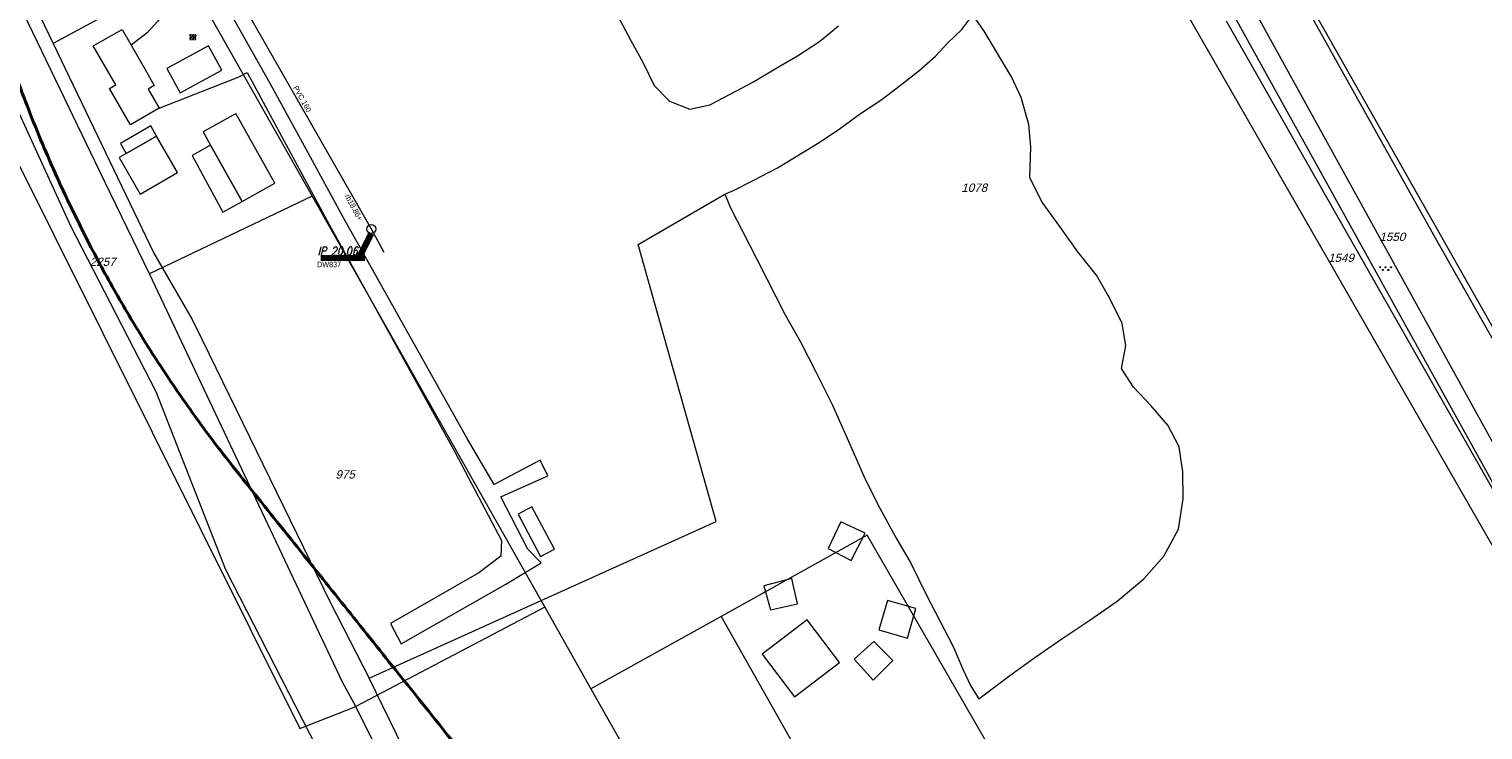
# Model space of a CAD drawing. Header units: metres. Extents: x 172462 to 175458, y 452773 to 455615.
# Tile 5 of 45: x 172874 to 173136, y 453996 to 454122. Entities that reach past the tile are written whole.
import ezdxf
from ezdxf.enums import TextEntityAlignment as Align

# ---------------------------------------------------------------- set-up
doc = ezdxf.new("R2010")
doc.units = ezdxf.units.M
doc.header["$MEASUREMENT"] = 0
doc.linetypes.add('DGN Style 2', pattern=[107.046567, 64.22794, -42.818627])
doc.linetypes.add('DGN Style 3', pattern=[149.865194, 107.046567, -42.818627])
for name, color, linetype, lineweight in [('BGT Ondergrond', 7, 'Continuous', 0), ('DKK ondergrond', 7, 'Continuous', 0), ('DWA BOB (revisie)', 11, 'Continuous', 0), ('DWA hoofdleiding (stramien) (revisie)', 11, 'DGN Style 3', 0), ('DWA IP-putnummer (revisie)', 11, 'Continuous', 0), ('DWA materiaal-diameter (revisie)', 11, 'Continuous', 0), ('DWA put (revisie)', 11, 'Continuous', 0), ('dwa putnummers invoeren', 7, 'Continuous', 0), ('DWA uitlegger (revisie)', 11, 'DGN Style 2', 0), ('Meldgebied', 5, 'Continuous', 40)]:
    doc.layers.add(name, color=color, linetype=linetype, lineweight=lineweight)
doc.styles.add('Style-Arial', font='arial.ttf')
doc.styles.add('Style-arial I 0.26180', font='arial.shx', dxfattribs={"oblique": 15})
doc.styles.add('Style-ITALICS', font='ITALICS.shx')
doc.styles.add('Style-WORKING', font='WORKING.shx')
doc.dimstyles.new('CT 1 10', dxfattribs={"dimtxt": 0.02, "dimasz": 0.02, "dimexe": 0.01, "dimexo": 0.0625, "dimgap": 0.01, "dimtad": 1, "dimzin": 3, "dimdsep": 46, "dimtxsty": 'Style-Arial', "dimcen": 0.09, "dimclrd": 1, "dimclre": 1, "dimazin": 3, "dimtfac": 1, "dimtmove": 1, "dimatfit": 1, "dimfxl": 0.01, "dimfxlon": 1, "dimfrac": 2, "dimtolj": 1, "dimtzin": 3, "dimlwd": 13, "dimlwe": 13, "dimarcsym": 0})

# ---------------------------------------------------------------- blocks, each defined once
blk = doc.blocks.new('TerminatorOpen_0.5')
at = {"color": 0, "linetype": 'ByBlock', "lineweight": -2}
for q in [(-1, 0.25), (-1, 0), (-1, -0.25)]:
    blk.add_line((0, 0), q, dxfattribs=at)
blk = doc.blocks.new('21_____2')
at = {"layer": 'DWA put (revisie)'}
blk.add_circle((0, 0), 1, dxfattribs=at)
blk = doc.blocks.new('*U10')
at = {"layer": 'BGT Ondergrond', "color": 7, "linetype": 'Continuous', "lineweight": 0}
for p, q in [((0.025, 0.059), (-0.062, 0.016)), ((-0.044, 0.025), (-0.05, 0.038)), ((0.038, 0.034), (-0.05, -0.009)), ((0.05, 0.009), (-0.037, -0.034)), ((-0.019, -0.025), (-0.031, 0)), ((-0.006, 0.013), (-0.019, 0.038)), ((0.006, 0.05), (0, 0.062)), ((0.031, 0), (0.019, 0.025)), ((0.062, -0.016), (-0.025, -0.059)), ((-0.006, -0.05), (0, -0.062)), ((0.019, -0.037), (0.006, -0.012)), ((0.044, -0.025), (0.05, -0.037))]:
    blk.add_line(p, q, dxfattribs=at)
blk = doc.blocks.new('BGT-272B')
at = {"layer": 'BGT Ondergrond', "color": 7, "linetype": 'Continuous', "lineweight": 0, "xscale": 0.7267220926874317, "yscale": 0.7267220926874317, "zscale": 0.7267220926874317, "rotation": 243.434948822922}
blk.add_blockref('*U10', (0, 0), dxfattribs=at)
blk = doc.blocks.new('*U16')
at = {"layer": 'BGT Ondergrond', "color": 7, "linetype": 'Continuous', "lineweight": 0}
for centre in [(-0.3, 0.35), (0, 0.25), (-0.1, -0.05), (0.1, -0.45), (0.2, -0.15)]:
    blk.add_circle(centre, 0.0447, dxfattribs=at)
blk = doc.blocks.new('BGT-271C_1')
at = {"layer": 'BGT Ondergrond', "color": 7, "linetype": 'Continuous', "lineweight": 0, "xscale": 0.07267220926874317, "yscale": 0.07267220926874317, "zscale": 0.07267220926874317, "rotation": 243.434948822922}
blk.add_blockref('*U16', (0, 0), dxfattribs=at)

msp = doc.modelspace()

# ---------------------------------------------------------------- linework, layer by layer
at = {"layer": 'BGT Ondergrond', "color": 7, "linetype": 'Continuous', "lineweight": 0, "flags": 128}
for points in [[(173220.34, 453901.24), (173220.05, 453901.65), (173219.83, 453902.1), (173214.93, 453910.35), (173196.69, 453942.06), (173172.57, 453984.16), (173060.02, 454188.25)], [(172846.9, 454173.64), (172864.12, 454144.75), (172872.85, 454130.74), (172878.28, 454119.46)], [(172978.77, 453868.15), (172974, 453886.52), (172961.22, 453911.01), (172944.11, 453952.33), (172925.75, 453992.66), (172909.37, 454024.7), (172896.85, 454056.75), (172881.46, 454086.55), (172863.54, 454125.71), (172846.87, 454156.76), (172841.04, 454153.77)], [(173089.29, 454152.28), (173127.73, 454083.52), (173145.74, 454051.75), (173174.31, 454000), (173187.16, 453976.96), (173202.37, 453950.01), (173217.53, 453923.02), (173229.58, 453901.63)], [(173080.06, 454144.17), (173176.08, 453970.73), (173210.28, 453911.9), (173218.95, 453896.87), (173219.18, 453896.46), (173219.2, 453896.01)], [(172899.36, 454136.92), (172899.82, 454135.24), (172898.6, 454132.25), (172888.7, 454125.1), (172878.28, 454119.46)], [(172900.29, 454136.91), (172900.94, 454133.74), (172901.21, 454131.31), (172900.64, 454128.8), (172899.33, 454126.28), (172897.09, 454123.4), (172895.21, 454121.35), (172892.33, 454119.15)], [(172897.37, 454107.79), (172911.61, 454113.38), (172913.2, 454114.21), (172927.62, 454087.52), (172950.66, 454045.83), (172959.03, 454029.94), (172958.88, 454027.15), (172954.95, 454024.16), (172939.06, 454015.02), (172940.94, 454011.35), (172959.82, 454022.11), (172966.14, 454025.95), (172963.76, 454028.41), (172958.92, 454037.81), (172967.34, 454041.59), (172966.01, 454044.41), (172957.68, 454040.04), (172952.85, 454048.35), (172930.57, 454088.05), (172923.9, 454100.28), (172917.36, 454112.28), (172906.21, 454132.13)], [(172977.87, 454128.41), (172982.33, 454120), (172984.56, 454115.98), (172986.5, 454111.88), (172989.29, 454109.07), (172992.93, 454107.66), (172996.57, 454108.4), (173000.21, 454110.35), (173004.32, 454112.48), (173008.62, 454115.08), (173012.35, 454117.21), (173016.28, 454119.82), (173019.74, 454122.61)], [(172999.23, 454092.35), (173000.82, 454093), (173004.37, 454094.76), (173008.76, 454097.08), (173016.23, 454101.63), (173020.06, 454104.23), (173023.71, 454106.83), (173027.35, 454109.25), (173030.9, 454111.94), (173034.17, 454114.54), (173037.16, 454117.15), (173039.41, 454119.57), (173041.93, 454121.99), (173043.9, 454124.59)], [(173070.8, 454069.03), (173068.58, 454073.51), (173066.16, 454077.71), (173062.81, 454081.92), (173059.56, 454086.5), (173056.4, 454090.89), (173054.17, 454095.28), (173054.38, 454100.87), (173054.01, 454104.89), (173052.63, 454109.74), (173050.86, 454113.47), (173045.94, 454121.7), (173043.9, 454124.59)], [(172878.28, 454119.46), (172896.41, 454081.7), (172903.29, 454069.75), (172905.09, 454066.07), (172928.24, 454018.76), (172935.17, 454005.14)], [(172898.75, 454114.93), (172901.13, 454110.58), (172908.64, 454114.68), (172906.26, 454119.03), (172898.75, 454114.93)], [(172896.91, 454102.79), (172895.86, 454104.62), (172890.38, 454101.47)], [(172890.38, 454101.47), (172891.43, 454099.65)], [(172891.43, 454099.65), (172891.43, 454099.65), (172896.91, 454102.79)], [(172906.64, 454101.17), (172903.29, 454099.31)], [(172903.29, 454099.31), (172908.81, 454089.06), (172912.31, 454091)], [(172912.31, 454091), (172906.64, 454101.17), (172906.64, 454101.17)], [(172935.17, 454005.14), (172997.66, 454033.39), (172983.62, 454083.28), (172999.23, 454092.35)], [(172999.23, 454092.35), (173000.34, 454089.73), (173002.48, 454085.53), (173005.08, 454080.49), (173010.09, 454070.59), (173012.96, 454065.64), (173015.66, 454060.31), (173018.62, 454054.34), (173021.31, 454048.36), (173024.28, 454041.54), (173026.78, 454036.41), (173030.03, 454030.52), (173032.82, 454025.76), (173035.51, 454020.25), (173040.43, 454010.72), (173042.1, 454006.8), (173043.58, 454003.72), (173044.97, 454001.47), (173046.94, 454002.87), (173050.58, 454005.66), (173055.07, 454008.91), (173059.93, 454012.25), (173064.97, 454015.6), (173069.92, 454019.04), (173074.69, 454023.03), (173078.34, 454027.13), (173080.96, 454031.97), (173081.82, 454037.47), (173081.74, 454042.32), (173081.1, 454046.8), (173079.05, 454050.72), (173075.99, 454054.27), (173072.82, 454057.55), (173070.69, 454060.91), (173071.44, 454065.01), (173070.8, 454069.03)], [(172962, 454034.67), (172966.07, 454027.05), (172968.58, 454028.39), (172964.51, 454036.01), (172962, 454034.67)], [(173004.6, 453829.14), (172982.08, 453909.15), (172935.17, 454005.14)]]:
    msp.add_lwpolyline(points, dxfattribs=at)
at = {"layer": 'BGT Ondergrond', "color": 7, "linetype": 'Continuous', "lineweight": 13, "flags": 128}
for points in [[(172897.37, 454107.79), (172892.18, 454104.8), (172888.41, 454111.35), (172889.54, 454112), (172885.51, 454119.02), (172890.69, 454122), (172892.33, 454119.15)], [(172892.33, 454119.15), (172894.85, 454114.76)], [(172894.85, 454114.76), (172896.5, 454111.9), (172895.38, 454111.26), (172897.37, 454107.79)], [(172911.2, 454106.85), (172911.12, 454106.8), (172910.69, 454106.56), (172906.94, 454104.47), (172905.31, 454103.56), (172906.64, 454101.17)], [(172912.31, 454091), (172918.2, 454094.28), (172911.2, 454106.85)], [(172891.43, 454099.65), (172890.14, 454098.91), (172893.93, 454092.32), (172900.69, 454096.21), (172896.91, 454102.79)], [(172896.91, 454102.79), (172891.86, 454099.89), (172891.43, 454099.65)], [(172906.64, 454101.17), (172912.31, 454091)], [(173020.14, 454033.34), (173017.83, 454028.5)], [(173017.83, 454028.5), (173022.01, 454026.37), (173024.51, 454031.26), (173020.14, 454033.34)], [(173007.46, 454017.45), (173012.33, 454018.56), (173011.29, 454023.14), (173006.29, 454021.78)], [(173006.29, 454021.78), (173007.46, 454017.45)], [(173027.01, 454013.87), (173032.14, 454012.36), (173033.67, 454017.72), (173028.57, 454019.18), (173027.01, 454013.87)], [(173011.81, 454001.83), (173019.91, 454008), (173014.09, 454015.65), (173005.98, 454009.48)], [(173025.96, 454004.8), (173029.51, 454008.35), (173026.07, 454011.79), (173022.53, 454008.56)], [(173005.98, 454009.48), (173011.81, 454001.83)], [(173022.53, 454008.56), (173025.96, 454004.8)]]:
    msp.add_lwpolyline(points, dxfattribs=at)
at = {"layer": 'DKK ondergrond', "color": 6, "linetype": 'Continuous', "lineweight": 0, "flags": 128}
for points in [[(173017.97, 454279.55), (173148.93, 454048.24)], [(172999.96, 454268.42), (173217.97, 453888.98)], [(172871.49, 454186.27), (172924.9, 454091.97)], [(172879.52, 454111.26), (172857.39, 454157.1), (172853.58, 454162.5)], [(172842.78, 454156.39), (172922.68, 453996.1)], [(173089.53, 454123.56), (173113.16, 454082.06)], [(172886.63, 454096.55), (172879.52, 454111.26)], [(172895.62, 454077.95), (172886.63, 454096.55)], [(172924.9, 454091.97), (172895.62, 454077.95)], [(172924.9, 454091.97), (172966.83, 454017.93)], [(173113.16, 454082.06), (173141.72, 454031.86)], [(172930.41, 454004.42), (172895.62, 454077.95)], [(173134.13, 453841.45), (173024.87, 454030.94), (172998.58, 454016.3)], [(172966.83, 454017.93), (172932.77, 454000.07)], [(172966.83, 454017.93), (172975.14, 454003.25)], [(172998.58, 454016.3), (172975.14, 454003.25)], [(172998.58, 454016.3), (173106.27, 453825.66)], [(172932.77, 454000.07), (172930.41, 454004.42)], [(172975.14, 454003.25), (173005.45, 453949.72)], [(172922.68, 453996.1), (172932.77, 454000.07)], [(172954.86, 453954.85), (172944.95, 453975.51), (172932.77, 454000.07)]]:
    msp.add_lwpolyline(points, dxfattribs=at)
at = {"layer": 'DWA hoofdleiding (stramien) (revisie)', "linetype": 'Continuous'}
msp.add_line((172911.59, 454128.04), (172935.57, 454086.06), dxfattribs=at)
at = {"layer": 'DWA uitlegger (revisie)', "linetype": 'Continuous'}
msp.add_line((172935.57, 454086.06), (172937.81, 454081.87), dxfattribs=at)
at = {"layer": 'Meldgebied'}
msp.add_rational_spline([(173886.48, 454940.1), (173810.66, 454919.59), (173735.88, 454895.58), (173559.06, 454831.42), (173382.23, 454767.25), (173335.51, 454752.28), (173297.91, 454720.75), (173118.26, 454570.12), (172938.61, 454419.49), (172892.93, 454381.19), (172869.45, 454326.4), (172868.91, 454325.14), (172868.37, 454323.89), (172831.65, 454238.2), (172859.99, 454149.4), (172864.32, 454135.82), (172868.66, 454122.25), (172882.72, 454078.19), (172911.6, 454042.08), (172988.36, 453946.14), (173065.12, 453850.19), (173127.84, 453771.79), (173227.37, 453758.55), (173396.88, 453662.15), (173566.39, 453565.75), (173645.01, 453555.29), (173715.29, 453592.07), (174010.54, 453746.62), (174305.79, 453901.16), (174311.32, 453912.56), (174316.86, 453923.96), (174363.66, 454020.32), (174326.18, 454120.66), (174295.84, 454201.89), (174265.51, 454283.12), (174258.12, 454302.89), (174254.16, 454323.62), (174225.24, 454474.75), (174196.33, 454625.88), (174183.22, 454694.4), (174207.49, 454759.81), (174234.51, 454832.64), (174261.53, 454905.48), (174241.08, 454927.44), (174220.63, 454949.4), (174119.41, 455040.82), (173987.76, 455005.2), (173937.12, 454972.65), (173886.48, 454940.1)], [1, 0.99973656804, 1, 1, 1, 0.981280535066, 1, 1, 1, 0.972729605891, 1, 1, 1, 0.936980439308, 1, 1, 1, 0.983319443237, 1, 1, 1, 0.92795740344, 1, 1, 1, 0.953173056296, 1, 1, 1, 1, 1, 0.919180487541, 1, 1, 1, 0.996456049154, 1, 1, 1, 0.963201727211, 1, 1, 1, 1, 1, 0.877857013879, 1, 1, 1], degree=2, knots=[0, 0, 0, 0.045455, 0.045455, 0.090909, 0.090909, 0.136364, 0.136364, 0.181818, 0.181818, 0.227273, 0.227273, 0.272727, 0.272727, 0.318182, 0.318182, 0.363636, 0.363636, 0.409091, 0.409091, 0.454545, 0.454545, 0.5, 0.5, 0.545455, 0.545455, 0.590909, 0.590909, 0.613636, 0.613636, 0.636364, 0.636364, 0.681818, 0.681818, 0.727273, 0.727273, 0.772727, 0.772727, 0.818182, 0.818182, 0.863636, 0.863636, 0.886364, 0.886364, 0.909091, 0.909091, 0.954545, 0.954545, 1, 1, 1], dxfattribs=at)

# ---------------------------------------------------------------- block references
at = {"layer": 'BGT Ondergrond', "color": 7, "linetype": 'Continuous', "lineweight": 0}
for name, p, xscale, yscale, zscale in [('BGT-272B', (172903.46, 454120.61), 15, 15, 15), ('BGT-271C_1', (173118.25, 454078.92), 30, 30, 30)]:
    msp.add_blockref(name, p, dxfattribs=dict(at, xscale=xscale, yscale=yscale, zscale=zscale))
at = {"layer": 'DWA put (revisie)', "xscale": 0.7999981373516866, "yscale": 0.7999981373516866, "zscale": 0.7999981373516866}
msp.add_blockref('21_____2', (172935.57, 454086.06), dxfattribs=at)

# ---------------------------------------------------------------- texts
at = {"layer": 'DKK ondergrond', "color": 6, "linetype": 'Continuous', "lineweight": 0, "style": 'Style-arial I 0.26180', "oblique": 15}
for s, p in [('1078', (173044.16, 454093.49)), ('1550', (173119.46, 454084.64)), ('2257', (172887.2, 454080.15)), ('1549', (173110.22, 454080.87)), ('975', (172930.86, 454041.86))]:
    msp.add_text(s, height=1.5, dxfattribs=at).set_placement(p, align=Align.MIDDLE_CENTER)
at = {"layer": 'DWA BOB (revisie)', "style": 'Style-WORKING', "width": 0.858588}
msp.add_text('rb18.86+', height=0.99, rotation=298.3173, dxfattribs=at).set_placement((172931.63, 454092.45), align=Align.TOP_LEFT)
at = {"layer": 'DWA IP-putnummer (revisie)', "insert": (172925.92, 454081.32), "char_height": 1.5, "attachment_point": 7, "rotation": 0.1473, "line_spacing_factor": 0.6, "style": 'Style-ITALICS'}
msp.add_mtext('\\H1x;\\W0.833333;IP 20.06+', dxfattribs=at)
at = {"layer": 'DWA materiaal-diameter (revisie)', "style": 'Style-WORKING', "width": 0.858588}
msp.add_text('PVC 160', height=0.99, rotation=299.6253, dxfattribs=at).set_placement((172921.44, 454111.49))
at = {"layer": 'dwa putnummers invoeren', "style": 'Style-WORKING', "width": 0.858588}
msp.add_text('DW837', height=0.99, dxfattribs=at).set_placement((172925.82, 454080.16), align=Align.TOP_LEFT)

# ---------------------------------------------------------------- leaders
at = {"layer": 'DWA IP-putnummer (revisie)', "annotation_type": 0, "has_hookline": 1, "hookline_direction": 0, "text_width": 7.95, "horizontal_direction": (-0.999997, -0.002571, 0)}
msp.add_leader([(172935.55, 454085.26), (172933.4, 454080.84), (172934.43, 454080.84)], dimstyle='CT 1 10', override={"dimtxt": 1.5, "dimasz": 1.5, "dimgap": 0, "dimtxsty": 'Style-ITALICS', "dimclrd": 0, "dimldrblk": 'TerminatorOpen_0.5', "dimlwd": 65534}, dxfattribs=at)

doc.saveas('drawing.dxf')
